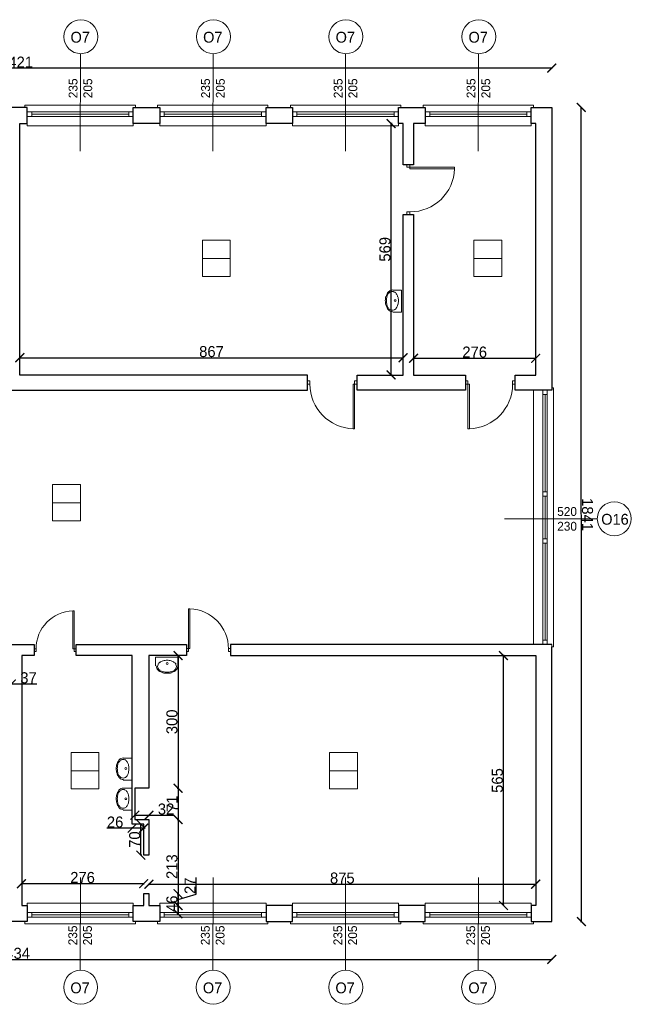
# Model space of a CAD drawing. Header units: centimetres. Extents: x -17621 to 77377, y -18613 to 66.
# Tile 155 of 173: x 48850 to 50233, y -11095 to -8868. Entities that reach past the tile are written whole.
import ezdxf

# ---------------------------------------------------------------- set-up
doc = ezdxf.new("R2010")
doc.units = ezdxf.units.CM
doc.layers.add('0-wymiarowanie rys.CAD', color=5, linetype='Continuous', lineweight=0, true_color=0x0000ff)
for name, color, linetype, lineweight in [('a_drzwi i okna', 2, 'Continuous', 0), ('a_inwentaryzacja', 141, 'Continuous', 0), ('a_wymiarowanie', 211, 'Continuous', 0), ('drzwi', 2, 'Continuous', 0), ('pomieszczenia', 191, 'Continuous', 5)]:
    doc.layers.add(name, color=color, linetype=linetype, lineweight=lineweight)
doc.layers.add('PDF4_A310 STOLARKA ZEWNĘTRZNA', color=7, linetype='Continuous')
doc.layers.add('PDF4_A720 MEBLE', color=7, linetype='Continuous')
doc.styles.add('PDF Century Gothic', font='GOTHIC.TTF')
doc.dimstyles.new('ISO-25', dxfattribs={"dimtxt": 25, "dimasz": 20, "dimexe": 0.6, "dimexo": 0.375, "dimtad": 1, "dimdec": 0, "dimtxsty": 'PDF Century Gothic', "dimblk": 'ARCHTICK', "dimcen": 2.5, "dimadec": 1, "dimazin": 0, "dimtfac": 1, "dimtdec": 0, "dimtmove": 0, "dimatfit": 3, "dimldrblk": 'ARCHTICK', "dimfxl": 2, "dimfxlon": 1, "dimarcsym": 0})

# ---------------------------------------------------------------- blocks, each defined once
blk = doc.blocks.new('_ArchTick')
at = {"color": 0, "linetype": 'ByBlock', "const_width": 0.15}
blk.add_lwpolyline([(-0.5, -0.5), (0.5, 0.5)], dxfattribs=at)
blk = doc.blocks.new('*D614')
at = {"layer": 'a_wymiarowanie', "color": 0, "linetype": 'Continuous', "lineweight": -2, "transparency": 16777216}
for p, q in [((49740.6, -9635.6), (49740.6, -9633)), ((49740.6, -9633.6), (50016.6, -9633.6)), ((50016.6, -9635.6), (50016.6, -9633))]:
    blk.add_line(p, q, dxfattribs=at)
at = {"layer": 'Defpoints', "color": 0, "linetype": 'Continuous', "transparency": 16777216}
for p in [(50016.6, -9633.6), (49740.6, -9671.5), (50016.6, -9671.5)]:
    blk.add_point(p, dxfattribs=at)
at = {"layer": 'a_wymiarowanie', "color": 0, "linetype": 'Continuous', "lineweight": -2, "transparency": 16777216, "xscale": 20, "yscale": 20, "zscale": 20, "rotation": 180}
blk.add_blockref('_ArchTick', (49740.6, -9633.6), dxfattribs=at)
at = {"layer": 'a_wymiarowanie', "color": 0, "linetype": 'Continuous', "lineweight": -2, "transparency": 16777216, "xscale": 20, "yscale": 20, "zscale": 20}
blk.add_blockref('_ArchTick', (50016.6, -9633.6), dxfattribs=at)
at = {"layer": 'a_wymiarowanie', "color": 0, "linetype": 'Continuous', "lineweight": 0, "transparency": 16777216, "insert": (49878.6, -9619.8), "char_height": 25, "attachment_point": 5, "style": 'PDF Century Gothic'}
blk.add_mtext('276', dxfattribs=at)
blk = doc.blocks.new('*D616')
at = {"layer": 'a_wymiarowanie', "color": 0, "linetype": 'Continuous', "lineweight": -2, "transparency": 16777216}
for p, q in [((48850.1, -9634.3), (48850.1, -9631.7)), ((48850.1, -9632.3), (49716.9, -9632.3)), ((49716.9, -9634.3), (49716.9, -9631.7))]:
    blk.add_line(p, q, dxfattribs=at)
at = {"layer": 'Defpoints', "color": 0, "linetype": 'Continuous', "transparency": 16777216}
for p in [(49716.9, -9632.3), (48850.1, -9671.5), (49716.9, -9671.5)]:
    blk.add_point(p, dxfattribs=at)
at = {"layer": 'a_wymiarowanie', "color": 0, "linetype": 'Continuous', "lineweight": -2, "transparency": 16777216, "xscale": 20, "yscale": 20, "zscale": 20, "rotation": 180}
blk.add_blockref('_ArchTick', (48850.1, -9632.3), dxfattribs=at)
at = {"layer": 'a_wymiarowanie', "color": 0, "linetype": 'Continuous', "lineweight": -2, "transparency": 16777216, "xscale": 20, "yscale": 20, "zscale": 20}
blk.add_blockref('_ArchTick', (49716.9, -9632.3), dxfattribs=at)
at = {"layer": 'a_wymiarowanie', "color": 0, "linetype": 'Continuous', "lineweight": 0, "transparency": 16777216, "insert": (49283.5, -9618.6), "char_height": 25, "attachment_point": 5, "style": 'PDF Century Gothic'}
blk.add_mtext('867', dxfattribs=at)
blk = doc.blocks.new('*D629')
at = {"layer": 'a_wymiarowanie', "color": 0, "linetype": 'Continuous', "lineweight": -2, "transparency": 16777216}
for p, q in [((49691.7, -9102.8), (49689.1, -9102.8)), ((49689.7, -9671.5), (49689.7, -9102.8)), ((49691.7, -9671.5), (49689.1, -9671.5))]:
    blk.add_line(p, q, dxfattribs=at)
at = {"layer": 'Defpoints', "color": 0, "linetype": 'Continuous', "transparency": 16777216}
for p in [(49689.7, -9102.8), (49716.9, -9102.8), (49716.9, -9671.5)]:
    blk.add_point(p, dxfattribs=at)
at = {"layer": 'a_wymiarowanie', "color": 0, "linetype": 'Continuous', "lineweight": -2, "transparency": 16777216, "xscale": 20, "yscale": 20, "zscale": 20}
for p, rotation in [((49689.7, -9102.8), 90), ((49689.7, -9671.5), 270)]:
    blk.add_blockref('_ArchTick', p, dxfattribs=dict(at, rotation=rotation))
at = {"layer": 'a_wymiarowanie', "color": 0, "linetype": 'Continuous', "lineweight": 0, "transparency": 16777216, "insert": (49675.9, -9387.2), "char_height": 25, "attachment_point": 5, "rotation": 90, "style": 'PDF Century Gothic'}
blk.add_mtext('569', dxfattribs=at)
blk = doc.blocks.new('*D165')
at = {"layer": 'a_wymiarowanie', "color": 0, "linetype": 'Continuous', "lineweight": -2, "transparency": 16777216}
for p, q in [((48853.7, -10823.9), (48853.7, -10821.3)), ((48853.7, -10821.9), (49130.1, -10821.9)), ((49130.1, -10823.9), (49130.1, -10821.3))]:
    blk.add_line(p, q, dxfattribs=at)
at = {"layer": 'Defpoints', "color": 0, "linetype": 'Continuous', "transparency": 16777216}
for p in [(49130.1, -10821.9), (48853.7, -10892.5), (49130.1, -10892.5)]:
    blk.add_point(p, dxfattribs=at)
at = {"layer": 'a_wymiarowanie', "color": 0, "linetype": 'Continuous', "lineweight": -2, "transparency": 16777216, "xscale": 20, "yscale": 20, "zscale": 20, "rotation": 180}
blk.add_blockref('_ArchTick', (48853.7, -10821.9), dxfattribs=at)
at = {"layer": 'a_wymiarowanie', "color": 0, "linetype": 'Continuous', "lineweight": -2, "transparency": 16777216, "xscale": 20, "yscale": 20, "zscale": 20}
blk.add_blockref('_ArchTick', (49130.1, -10821.9), dxfattribs=at)
at = {"layer": 'a_wymiarowanie', "color": 0, "linetype": 'Continuous', "lineweight": 0, "transparency": 16777216, "insert": (48991.9, -10808.1), "char_height": 25, "attachment_point": 5, "style": 'PDF Century Gothic'}
blk.add_mtext('276', dxfattribs=at)
blk = doc.blocks.new('*D166')
at = {"layer": 'a_wymiarowanie', "color": 0, "linetype": 'Continuous', "lineweight": -2, "transparency": 16777216}
for p, q in [((49142, -10825.1), (49142, -10822.5)), ((50016.6, -10825.1), (50016.6, -10822.5)), ((49142, -10823.1), (50016.6, -10823.1))]:
    blk.add_line(p, q, dxfattribs=at)
at = {"layer": 'Defpoints', "color": 0, "linetype": 'Continuous', "transparency": 16777216}
for p in [(50016.6, -10823.1), (49142, -10892.5), (50016.6, -10892.5)]:
    blk.add_point(p, dxfattribs=at)
at = {"layer": 'a_wymiarowanie', "color": 0, "linetype": 'Continuous', "lineweight": -2, "transparency": 16777216, "xscale": 20, "yscale": 20, "zscale": 20, "rotation": 180}
blk.add_blockref('_ArchTick', (49142, -10823.1), dxfattribs=at)
at = {"layer": 'a_wymiarowanie', "color": 0, "linetype": 'Continuous', "lineweight": -2, "transparency": 16777216, "xscale": 20, "yscale": 20, "zscale": 20}
blk.add_blockref('_ArchTick', (50016.6, -10823.1), dxfattribs=at)
at = {"layer": 'a_wymiarowanie', "color": 0, "linetype": 'Continuous', "lineweight": 0, "transparency": 16777216, "insert": (49579.3, -10809.4), "char_height": 25, "attachment_point": 5, "style": 'PDF Century Gothic'}
blk.add_mtext('875', dxfattribs=at)
blk = doc.blocks.new('*D635')
at = {"layer": 'a_wymiarowanie', "color": 0, "linetype": 'Continuous', "lineweight": -2, "transparency": 16777216}
for p, q in [((49945.7, -10305.9), (49943.1, -10305.9)), ((49943.7, -10871.3), (49943.7, -10305.9)), ((49945.7, -10871.3), (49943.1, -10871.3))]:
    blk.add_line(p, q, dxfattribs=at)
at = {"layer": 'Defpoints', "color": 0, "linetype": 'Continuous', "transparency": 16777216}
for p in [(49943.7, -10305.9), (50016.6, -10305.9), (50016.6, -10871.3)]:
    blk.add_point(p, dxfattribs=at)
at = {"layer": 'a_wymiarowanie', "color": 0, "linetype": 'Continuous', "lineweight": -2, "transparency": 16777216, "xscale": 20, "yscale": 20, "zscale": 20}
for p, rotation in [((49943.7, -10305.9), 90), ((49943.7, -10871.3), 270)]:
    blk.add_blockref('_ArchTick', p, dxfattribs=dict(at, rotation=rotation))
at = {"layer": 'a_wymiarowanie', "color": 0, "linetype": 'Continuous', "lineweight": 0, "transparency": 16777216, "insert": (49929.9, -10588.6), "char_height": 25, "attachment_point": 5, "rotation": 90, "style": 'PDF Century Gothic'}
blk.add_mtext('565', dxfattribs=at)
blk = doc.blocks.new('*D636')
at = {"layer": 'a_wymiarowanie', "color": 0, "linetype": 'Continuous', "lineweight": -2, "transparency": 16777216}
for p, q in [((49205.8, -10305.9), (49208.4, -10305.9)), ((49207.8, -10305.9), (49207.8, -10605.9)), ((49205.8, -10605.9), (49208.4, -10605.9))]:
    blk.add_line(p, q, dxfattribs=at)
at = {"layer": 'Defpoints', "color": 0, "linetype": 'Continuous', "transparency": 16777216}
for p in [(49142, -10305.9), (49142, -10605.9), (49207.8, -10605.9)]:
    blk.add_point(p, dxfattribs=at)
at = {"layer": 'a_wymiarowanie', "color": 0, "linetype": 'Continuous', "lineweight": -2, "transparency": 16777216, "xscale": 20, "yscale": 20, "zscale": 20}
for p, rotation in [((49207.8, -10305.9), 90), ((49207.8, -10605.9), 270)]:
    blk.add_blockref('_ArchTick', p, dxfattribs=dict(at, rotation=rotation))
at = {"layer": 'a_wymiarowanie', "color": 0, "linetype": 'Continuous', "lineweight": 0, "transparency": 16777216, "insert": (49194.1, -10455.9), "char_height": 25, "attachment_point": 5, "rotation": 90, "style": 'PDF Century Gothic'}
blk.add_mtext('300', dxfattribs=at)
blk = doc.blocks.new('*D637')
at = {"layer": 'a_wymiarowanie', "color": 0, "linetype": 'Continuous', "lineweight": -2, "transparency": 16777216}
for p, q in [((49205.8, -10605.9), (49208.4, -10605.9)), ((49207.8, -10605.9), (49207.8, -10676.9)), ((49205.8, -10676.9), (49208.4, -10676.9))]:
    blk.add_line(p, q, dxfattribs=at)
at = {"layer": 'Defpoints', "color": 0, "linetype": 'Continuous', "transparency": 16777216}
for p in [(49142, -10605.9), (49142, -10676.9), (49207.8, -10676.9)]:
    blk.add_point(p, dxfattribs=at)
at = {"layer": 'a_wymiarowanie', "color": 0, "linetype": 'Continuous', "lineweight": -2, "transparency": 16777216, "xscale": 20, "yscale": 20, "zscale": 20}
for p, rotation in [((49207.8, -10605.9), 90), ((49207.8, -10676.9), 270)]:
    blk.add_blockref('_ArchTick', p, dxfattribs=dict(at, rotation=rotation))
at = {"layer": 'a_wymiarowanie', "color": 0, "linetype": 'Continuous', "lineweight": 0, "transparency": 16777216, "insert": (49194.4, -10641.4), "char_height": 25, "attachment_point": 5, "rotation": 90, "style": 'PDF Century Gothic'}
blk.add_mtext('71', dxfattribs=at)
blk = doc.blocks.new('*D638')
at = {"layer": 'a_wymiarowanie', "color": 0, "linetype": 'Continuous', "lineweight": -2, "transparency": 16777216}
for p, q in [((49205.8, -10676.9), (49208.4, -10676.9)), ((49207.8, -10676.9), (49207.8, -10890)), ((49205.8, -10890), (49208.4, -10890))]:
    blk.add_line(p, q, dxfattribs=at)
at = {"layer": 'Defpoints', "color": 0, "linetype": 'Continuous', "transparency": 16777216}
for p in [(49142, -10676.9), (30435, -10890), (49207.8, -10890)]:
    blk.add_point(p, dxfattribs=at)
at = {"layer": 'a_wymiarowanie', "color": 0, "linetype": 'Continuous', "lineweight": -2, "transparency": 16777216, "xscale": 20, "yscale": 20, "zscale": 20}
for p, rotation in [((49207.8, -10676.9), 90), ((49207.8, -10890), 270)]:
    blk.add_blockref('_ArchTick', p, dxfattribs=dict(at, rotation=rotation))
at = {"layer": 'a_wymiarowanie', "color": 0, "linetype": 'Continuous', "lineweight": 0, "transparency": 16777216, "insert": (49194.1, -10783.5), "char_height": 25, "attachment_point": 5, "rotation": 90, "style": 'PDF Century Gothic'}
blk.add_mtext('213', dxfattribs=at)
blk = doc.blocks.new('*D639')
at = {"layer": 'a_wymiarowanie', "color": 0, "linetype": 'Continuous', "lineweight": -2, "transparency": 16777216}
for p, q in [((49205.8, -10844.5), (49208.4, -10844.5)), ((49207.8, -10890), (49207.8, -10844.5)), ((49205.8, -10890), (49208.4, -10890))]:
    blk.add_line(p, q, dxfattribs=at)
at = {"layer": 'Defpoints', "color": 0, "linetype": 'Continuous', "transparency": 16777216}
for p in [(49142, -10844.5), (49207.8, -10844.5), (30435, -10890)]:
    blk.add_point(p, dxfattribs=at)
at = {"layer": 'a_wymiarowanie', "color": 0, "linetype": 'Continuous', "lineweight": -2, "transparency": 16777216, "xscale": 20, "yscale": 20, "zscale": 20}
for p, rotation in [((49207.8, -10844.5), 90), ((49207.8, -10890), 270)]:
    blk.add_blockref('_ArchTick', p, dxfattribs=dict(at, rotation=rotation))
at = {"layer": 'a_wymiarowanie', "color": 0, "linetype": 'Continuous', "lineweight": 0, "transparency": 16777216, "insert": (49194.1, -10867.3), "char_height": 25, "attachment_point": 5, "rotation": 90, "style": 'PDF Century Gothic'}
blk.add_mtext('46', dxfattribs=at)
blk = doc.blocks.new('*D640')
at = {"layer": 'a_wymiarowanie', "color": 0, "linetype": 'Continuous', "lineweight": -2, "transparency": 16777216}
for p, q in [((49248.7, -10845.6), (49248.7, -10807.8)), ((49205.8, -10844.5), (49208.4, -10844.5)), ((49207.8, -10844.5), (49207.8, -10871.3)), ((49207.8, -10857.9), (49248.7, -10845.6)), ((49205.8, -10871.3), (49208.4, -10871.3))]:
    blk.add_line(p, q, dxfattribs=at)
at = {"layer": 'Defpoints', "color": 0, "linetype": 'Continuous', "transparency": 16777216}
for p in [(49142, -10844.5), (49142, -10871.3), (49207.8, -10871.3)]:
    blk.add_point(p, dxfattribs=at)
at = {"layer": 'a_wymiarowanie', "color": 0, "linetype": 'Continuous', "lineweight": -2, "transparency": 16777216, "xscale": 20, "yscale": 20, "zscale": 20}
for p, rotation in [((49207.8, -10844.5), 90), ((49207.8, -10871.3), 270)]:
    blk.add_blockref('_ArchTick', p, dxfattribs=dict(at, rotation=rotation))
at = {"layer": 'a_wymiarowanie', "color": 0, "linetype": 'Continuous', "lineweight": 0, "transparency": 16777216, "insert": (49235, -10826.7), "char_height": 25, "attachment_point": 5, "rotation": 90, "style": 'PDF Century Gothic'}
blk.add_mtext('27', dxfattribs=at)
blk = doc.blocks.new('*D641')
at = {"layer": 'a_wymiarowanie', "color": 0, "linetype": 'Continuous', "lineweight": -2, "transparency": 16777216}
for p, q in [((49110, -10669.1), (49110, -10666.5)), ((49142, -10669.1), (49142, -10666.5)), ((49110, -10667.1), (49142, -10667.1)), ((49142, -10667.1), (49199.3, -10667.1))]:
    blk.add_line(p, q, dxfattribs=at)
at = {"layer": 'Defpoints', "color": 0, "linetype": 'Continuous', "transparency": 16777216}
for p in [(49110, -10676.9), (49142, -10667.1), (49142, -10676.9)]:
    blk.add_point(p, dxfattribs=at)
at = {"layer": 'a_wymiarowanie', "color": 0, "linetype": 'Continuous', "lineweight": -2, "transparency": 16777216, "xscale": 20, "yscale": 20, "zscale": 20, "rotation": 180}
blk.add_blockref('_ArchTick', (49110, -10667.1), dxfattribs=at)
at = {"layer": 'a_wymiarowanie', "color": 0, "linetype": 'Continuous', "lineweight": -2, "transparency": 16777216, "xscale": 20, "yscale": 20, "zscale": 20}
blk.add_blockref('_ArchTick', (49142, -10667.1), dxfattribs=at)
at = {"layer": 'a_wymiarowanie', "color": 0, "linetype": 'Continuous', "lineweight": 0, "transparency": 16777216, "insert": (49180.7, -10653.3), "char_height": 25, "attachment_point": 5, "style": 'PDF Century Gothic'}
blk.add_mtext('32', dxfattribs=at)
blk = doc.blocks.new('*D642')
at = {"layer": 'a_wymiarowanie', "color": 0, "linetype": 'Continuous', "lineweight": -2, "transparency": 16777216}
for p, q in [((49104.1, -10696.4), (49046.9, -10696.4)), ((49104.1, -10694.4), (49104.1, -10697)), ((49130.1, -10696.4), (49104.1, -10696.4)), ((49130.1, -10694.4), (49130.1, -10697))]:
    blk.add_line(p, q, dxfattribs=at)
at = {"layer": 'Defpoints', "color": 0, "linetype": 'Continuous', "transparency": 16777216}
for p in [(49104.1, -10687.3), (49130.1, -10687.3), (49104.1, -10696.4)]:
    blk.add_point(p, dxfattribs=at)
at = {"layer": 'a_wymiarowanie', "color": 0, "linetype": 'Continuous', "lineweight": -2, "transparency": 16777216, "xscale": 20, "yscale": 20, "zscale": 20, "rotation": 180}
blk.add_blockref('_ArchTick', (49104.1, -10696.4), dxfattribs=at)
at = {"layer": 'a_wymiarowanie', "color": 0, "linetype": 'Continuous', "lineweight": -2, "transparency": 16777216, "xscale": 20, "yscale": 20, "zscale": 20}
blk.add_blockref('_ArchTick', (49130.1, -10696.4), dxfattribs=at)
at = {"layer": 'a_wymiarowanie', "color": 0, "linetype": 'Continuous', "lineweight": 0, "transparency": 16777216, "insert": (49065.5, -10682.7), "char_height": 25, "attachment_point": 5, "style": 'PDF Century Gothic'}
blk.add_mtext('26', dxfattribs=at)
blk = doc.blocks.new('*D643')
at = {"layer": 'a_wymiarowanie', "color": 0, "linetype": 'Continuous', "lineweight": -2, "transparency": 16777216}
for p, q in [((49125.6, -10687.3), (49123, -10687.3)), ((49123.6, -10757.3), (49123.6, -10687.3)), ((49125.6, -10757.3), (49123, -10757.3))]:
    blk.add_line(p, q, dxfattribs=at)
at = {"layer": 'Defpoints', "color": 0, "linetype": 'Continuous', "transparency": 16777216}
for p in [(49123.6, -10687.3), (49130.1, -10687.3), (49130.1, -10757.3)]:
    blk.add_point(p, dxfattribs=at)
at = {"layer": 'a_wymiarowanie', "color": 0, "linetype": 'Continuous', "lineweight": -2, "transparency": 16777216, "xscale": 20, "yscale": 20, "zscale": 20}
for p, rotation in [((49123.6, -10687.3), 90), ((49123.6, -10757.3), 270)]:
    blk.add_blockref('_ArchTick', p, dxfattribs=dict(at, rotation=rotation))
at = {"layer": 'a_wymiarowanie', "color": 0, "linetype": 'Continuous', "lineweight": 0, "transparency": 16777216, "insert": (49109.9, -10722.3), "char_height": 25, "attachment_point": 5, "rotation": 90, "style": 'PDF Century Gothic'}
blk.add_mtext('70', dxfattribs=at)
blk = doc.blocks.new('*D644')
at = {"layer": 'a_wymiarowanie', "color": 0, "linetype": 'Continuous', "lineweight": -2, "transparency": 16777216}
for p, q in [((48793.9, -10368.2), (48793.9, -10370.8)), ((48793.9, -10370.2), (48830.9, -10370.2)), ((48830.9, -10368.2), (48830.9, -10370.8)), ((48830.9, -10370.2), (48888.5, -10370.2))]:
    blk.add_line(p, q, dxfattribs=at)
at = {"layer": 'Defpoints', "color": 0, "linetype": 'Continuous', "transparency": 16777216}
for p in [(48793.9, -10354.9), (48830.9, -10354.9), (48830.9, -10370.2)]:
    blk.add_point(p, dxfattribs=at)
at = {"layer": 'a_wymiarowanie', "color": 0, "linetype": 'Continuous', "lineweight": -2, "transparency": 16777216, "xscale": 20, "yscale": 20, "zscale": 20, "rotation": 180}
blk.add_blockref('_ArchTick', (48793.9, -10370.2), dxfattribs=at)
at = {"layer": 'a_wymiarowanie', "color": 0, "linetype": 'Continuous', "lineweight": -2, "transparency": 16777216, "xscale": 20, "yscale": 20, "zscale": 20}
blk.add_blockref('_ArchTick', (48830.9, -10370.2), dxfattribs=at)
at = {"layer": 'a_wymiarowanie', "color": 0, "linetype": 'Continuous', "lineweight": 0, "transparency": 16777216, "insert": (48869.7, -10356.4), "char_height": 25, "attachment_point": 5, "style": 'PDF Century Gothic'}
blk.add_mtext('37', dxfattribs=at)
blk = doc.blocks.new('*D1118')
at = {"layer": '0-wymiarowanie rys.CAD', "color": 0, "linetype": 'Continuous', "lineweight": -2, "transparency": 16777216}
for p, q in [((47618.8, -10991.4), (47618.8, -10994)), ((47618.8, -10993.4), (50053, -10993.4)), ((50053, -10991.4), (50053, -10994))]:
    blk.add_line(p, q, dxfattribs=at)
at = {"layer": 'Defpoints', "color": 0, "linetype": 'Continuous', "transparency": 16777216}
for p in [(47618.8, -10907.7), (50053, -10907.7), (50053, -10993.4)]:
    blk.add_point(p, dxfattribs=at)
at = {"layer": '0-wymiarowanie rys.CAD', "color": 0, "linetype": 'Continuous', "lineweight": -2, "transparency": 16777216, "xscale": 20, "yscale": 20, "zscale": 20, "rotation": 180}
blk.add_blockref('_ArchTick', (47618.8, -10993.4), dxfattribs=at)
at = {"layer": '0-wymiarowanie rys.CAD', "color": 0, "linetype": 'Continuous', "lineweight": -2, "transparency": 16777216, "xscale": 20, "yscale": 20, "zscale": 20}
blk.add_blockref('_ArchTick', (50053, -10993.4), dxfattribs=at)
at = {"layer": '0-wymiarowanie rys.CAD', "color": 0, "linetype": 'Continuous', "transparency": 16777216, "insert": (48835.9, -10979.6), "char_height": 25, "attachment_point": 5, "style": 'PDF Century Gothic'}
blk.add_mtext('2434', dxfattribs=at)
blk = doc.blocks.new('*D1119')
at = {"layer": '0-wymiarowanie rys.CAD', "color": 0, "linetype": 'Continuous', "lineweight": -2, "transparency": 16777216}
for p, q in [((50117.6, -9066.4), (50120.2, -9066.4)), ((50120.2, -10907.7), (50119.6, -9066.4)), ((50118.2, -10907.7), (50120.8, -10907.7))]:
    blk.add_line(p, q, dxfattribs=at)
at = {"layer": 'Defpoints', "color": 0, "linetype": 'Continuous', "transparency": 16777216}
for p in [(50053, -9066.4), (50119.6, -9066.4), (50053.6, -10907.7)]:
    blk.add_point(p, dxfattribs=at)
at = {"layer": '0-wymiarowanie rys.CAD', "color": 0, "linetype": 'Continuous', "lineweight": -2, "transparency": 16777216, "xscale": 20, "yscale": 20, "zscale": 20}
for p, rotation in [((50119.6, -9066.4), 90.0181667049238), ((50120.2, -10907.7), 270.0181667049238)]:
    blk.add_blockref('_ArchTick', p, dxfattribs=dict(at, rotation=rotation))
at = {"layer": '0-wymiarowanie rys.CAD', "color": 0, "linetype": 'Continuous', "transparency": 16777216, "insert": (50133.6, -9987), "char_height": 25, "attachment_point": 5, "rotation": 270.0182, "style": 'PDF Century Gothic'}
blk.add_mtext('1841', dxfattribs=at)
blk = doc.blocks.new('*D1120')
at = {"layer": '0-wymiarowanie rys.CAD', "color": 0, "linetype": 'Continuous', "lineweight": -2, "transparency": 16777216}
for p, q in [((47632.4, -8979.3), (47632.4, -8976.7)), ((50053, -8977.3), (47632.4, -8977.3)), ((50053, -8979.3), (50053, -8976.7))]:
    blk.add_line(p, q, dxfattribs=at)
at = {"layer": 'Defpoints', "color": 0, "linetype": 'Continuous', "transparency": 16777216}
for p in [(47632.4, -8977.3), (47632.4, -9066.4), (50053, -9066.4)]:
    blk.add_point(p, dxfattribs=at)
at = {"layer": '0-wymiarowanie rys.CAD', "color": 0, "linetype": 'Continuous', "lineweight": -2, "transparency": 16777216, "xscale": 20, "yscale": 20, "zscale": 20, "rotation": 180}
blk.add_blockref('_ArchTick', (47632.4, -8977.3), dxfattribs=at)
at = {"layer": '0-wymiarowanie rys.CAD', "color": 0, "linetype": 'Continuous', "lineweight": -2, "transparency": 16777216, "xscale": 20, "yscale": 20, "zscale": 20}
blk.add_blockref('_ArchTick', (50053, -8977.3), dxfattribs=at)
at = {"layer": '0-wymiarowanie rys.CAD', "color": 0, "linetype": 'Continuous', "transparency": 16777216, "insert": (48842.7, -8963.8), "char_height": 25, "attachment_point": 5, "style": 'PDF Century Gothic'}
blk.add_mtext('2421', dxfattribs=at)

msp = doc.modelspace()

# ---------------------------------------------------------------- linework, layer by layer
at = {"layer": 'a_drzwi i okna'}
for p, q in [((48987.3, -8944.7), (48986.8, -9164.9)), ((49287, -8944.7), (49286.5, -9164.9)), ((49586.7, -8944.7), (49586.2, -9164.9)), ((49887.3, -8944.7), (49886.8, -9164.9)), ((50156, -9996.8), (49945.8, -9996.6)), ((48987.3, -10807.7), (48986.8, -11017.9)), ((49287, -10807.7), (49286.5, -11017.9)), ((49586.8, -10807.7), (49586.2, -11017.9)), ((49887.3, -10807.7), (49886.8, -11017.9))]:
    msp.add_line(p, q, dxfattribs=at)
for centre in [(48988, -8906.3), (49287.7, -8906.3), (49587.5, -8906.3), (49888, -8906.3), (50194.4, -9996.5), (48987.6, -11056.3), (49287.3, -11056.3), (49587, -11056.3), (49887.6, -11056.3)]:
    msp.add_circle(centre, 38.4, dxfattribs=at)
at = {"layer": 'a_inwentaryzacja', "lineweight": 25}
for p, q in [((48866.8, -9066.4), (48806.7, -9066.4)), ((48866.8, -9102.8), (48866.8, -9066.4)), ((48850.1, -9671.5), (48850.1, -9102.8)), ((48850.1, -9102.8), (48866.8, -9102.8)), ((49500.6, -9671.5), (48850.1, -9671.5)), ((49500.6, -9705.6), (49500.6, -9671.5)), ((48707.7, -9705.6), (49500.6, -9705.6)), ((48478.2, -10281.3), (48882.1, -10281.3)), ((48882.1, -10281.3), (48882.1, -10305.9)), ((48977.7, -10305.9), (48977.7, -10281.3)), ((48977.7, -10281.3), (49226.7, -10281.3)), ((49226.7, -10281.3), (49226.7, -10305.9)), ((49326.6, -10281.3), (49326.6, -10305.9)), ((50053, -10281.3), (49326.6, -10281.3)), ((50053, -10907.7), (50053, -10286.4)), ((48882.1, -10305.9), (48854.6, -10305.9)), ((48854.6, -10305.9), (48854.6, -10871.3)), ((49104.1, -10305.9), (48977.7, -10305.9)), ((49104.1, -10687.3), (49104.1, -10305.9)), ((49226.7, -10305.9), (49142, -10305.9)), ((49142, -10305.9), (49142, -10605.9)), ((49326.6, -10305.9), (50016.6, -10305.9)), ((50016.6, -10305.9), (50016.6, -10871.3)), ((49130.1, -10687.3), (49104.1, -10687.3)), ((49130.1, -10757.3), (49130.1, -10687.3)), ((49142, -10676.9), (49142, -10757.3)), ((49142, -10757.3), (49130.1, -10757.3)), ((48854.6, -10871.3), (48866.8, -10871.3)), ((48866.8, -10871.3), (48866.8, -10907.7)), ((50016.6, -10871.3), (50006.4, -10871.3)), ((50006.4, -10871.3), (50006.4, -10907.7)), ((48866.8, -10907.7), (48806.7, -10907.7)), ((50006.4, -10907.7), (50053, -10907.7))]:
    msp.add_line(p, q, dxfattribs=at)
for points in [[(49106.4, -9102.8), (49106.4, -9066.4), (49166.5, -9066.4), (49166.5, -9102.8)], [(49407, -9102.8), (49407, -9066.4), (49466.3, -9066.4), (49466.3, -9102.8)], [(49706.7, -9102.8), (49706.7, -9066.4), (49766.8, -9066.4), (49766.8, -9102.8), (49740.6, -9102.8), (49740.6, -9195.9), (49716.9, -9195.9), (49716.9, -9102.8)], [(49970, -9671.5), (50016.6, -9671.5), (50016.6, -9102.8), (50006.4, -9102.8), (50006.4, -9066.4), (50053, -9066.4), (50053, -9705.6), (49970, -9705.6)], [(49857.8, -9705.6), (49612.7, -9705.6), (49612.7, -9671.5), (49716.9, -9671.5), (49716.9, -9308.1), (49740.6, -9308.1), (49740.6, -9671.5), (49857.8, -9671.5)], [(49142, -10844.5), (49142, -10871.3), (49166.5, -10871.3), (49166.5, -10907.7), (49106.4, -10907.7), (49106.4, -10871.3), (49125.9, -10871.3), (49130.1, -10871.3), (49130.1, -10844.5)], [(49407, -10907.7), (49466.3, -10907.7), (49466.3, -10871.3), (49407, -10871.3)], [(49706.7, -10907.7), (49766.8, -10907.7), (49766.8, -10871.3), (49706.7, -10871.3)]]:
    msp.add_lwpolyline(points, close=True, dxfattribs=at)
at = {"layer": 'a_inwentaryzacja', "linetype": 'Continuous', "lineweight": 25}
msp.add_lwpolyline([(49142, -10605.9), (49110, -10605.9), (49110, -10676.9), (49142, -10676.9)], dxfattribs=at)
at = {"layer": 'drzwi'}
for points in [[(49732.3, -9201.5), (49732.3, -9195.9), (49725.2, -9195.9), (49725.2, -9201.5), (49732.3, -9201.5), (49732.3, -9204.9), (49833.1, -9204.9), (49833.2, -9201.5), (49732.3, -9201.5)], [(49607.1, -9692.1), (49612.7, -9692.1), (49612.7, -9685), (49607.1, -9685), (49607.1, -9692.1), (49603.8, -9692.1), (49603.8, -9793), (49607.1, -9793), (49607.1, -9692.1)], [(49863.4, -9692.1), (49857.8, -9692.1), (49857.8, -9685), (49863.4, -9685), (49863.4, -9692.1), (49866.8, -9692.1), (49866.8, -9793), (49863.4, -9793), (49863.4, -9692.1)], [(48972.7, -10290.6), (48977.5, -10290.6), (48977.5, -10296.7), (48972.7, -10296.7), (48972.7, -10290.6), (48969.9, -10290.6), (48969.9, -10204.8), (48972.7, -10204.8), (48972.7, -10290.6)], [(49231.7, -10290.4), (49226.7, -10290.4), (49226.7, -10296.8), (49231.7, -10296.8), (49231.7, -10290.4), (49234.7, -10290.4), (49234.7, -10200.4), (49231.7, -10200.3), (49231.7, -10290.4)]]:
    msp.add_lwpolyline(points, dxfattribs=at)
for points in [[(49732.3, -9302.4), (49732.3, -9308.1), (49725.2, -9308.1), (49725.2, -9302.4)], [(49506.2, -9692.1), (49500.6, -9692.1), (49500.6, -9685), (49506.2, -9685)], [(49964.3, -9692.1), (49969.9, -9692.1), (49969.9, -9685), (49964.3, -9685)], [(48886.9, -10290.6), (48882.1, -10290.6), (48882.1, -10296.7), (48886.9, -10296.7)], [(49321.8, -10290.4), (49326.8, -10290.4), (49326.8, -10296.8), (49321.8, -10296.8)]]:
    msp.add_lwpolyline(points, close=True, dxfattribs=at)
for centre, radius, start, end in [((49732.5, -9201.7), 100.8, 269.8945, 358.1637), ((49607, -9692.3), 100.8, 179.8945, 268.1637), ((49863.6, -9692.3), 100.8, 271.8363, 0.1055), ((48972.6, -10290.4), 85.7, 91.8363, 180.1055), ((49231.8, -10290.3), 90, 359.8945, 88.1637)]:
    msp.add_arc(centre, radius, start, end, dxfattribs=at)
at = {"layer": 'PDF4_A310 STOLARKA ZEWNĘTRZNA', "lineweight": 5}
for points in [[(49106.4, -9107.9), (49106.4, -9066.4), (49111.5, -9066.4), (49111.5, -9061.3), (48866.8, -9061.3), (48861.7, -9061.3), (48861.7, -9066.4), (48866.8, -9066.4), (48866.8, -9107.9)], [(49407, -9107.9), (49407, -9066.4), (49411.2, -9066.4), (49411.2, -9061.3), (49166.5, -9061.3), (49161.5, -9061.3), (49161.5, -9066.4), (49166.5, -9066.4), (49166.5, -9107.9)], [(49706.7, -9107.9), (49706.7, -9066.4), (49711.8, -9066.4), (49711.8, -9061.3), (49466.3, -9061.3), (49462, -9061.3), (49462, -9066.4), (49466.3, -9066.4), (49466.3, -9107.9)], [(50006.4, -9107.9), (50006.4, -9066.4), (50011.5, -9066.4), (50011.5, -9061.3), (49766.8, -9061.3), (49761.8, -9061.3), (49761.8, -9066.4), (49766.8, -9066.4), (49766.8, -9107.9)], [(49106.4, -9086.7), (49096.3, -9086.7), (48877, -9086.7), (48866.8, -9086.7), (48866.8, -9076.5), (48877, -9076.5), (49096.3, -9076.5), (49106.4, -9076.5)], [(49407, -9086.7), (49396.8, -9086.7), (49176.7, -9086.7), (49166.5, -9086.7), (49166.5, -9076.5), (49176.7, -9076.5), (49396.8, -9076.5), (49407, -9076.5)], [(49706.7, -9086.7), (49696.6, -9086.7), (49476.4, -9086.7), (49466.3, -9086.7), (49466.3, -9076.5), (49476.4, -9076.5), (49696.6, -9076.5), (49706.7, -9076.5)], [(50006.4, -9086.7), (49996.3, -9086.7), (49777, -9086.7), (49766.8, -9086.7), (49766.8, -9076.5), (49777, -9076.5), (49996.3, -9076.5), (50006.4, -9076.5)], [(50011.5, -10281.3), (50053, -10281.3), (50053, -10286.4), (50057.2, -10286.4), (50057.2, -9705.6), (50057.2, -9700.5), (50053, -9700.5), (50053, -9705.6), (50011.5, -9705.6)], [(50032.7, -9945.2), (50032.7, -9935.9), (50032.7, -9715.8), (50032.7, -9705.6), (50042.8, -9705.6), (50042.8, -9715.8), (50042.8, -9935.9), (50042.8, -9945.2)], [(50032.7, -10281.3), (50032.7, -10271.2), (50032.7, -10051.9), (50032.7, -10041.7), (50042.8, -10041.7), (50042.8, -10051.9), (50042.8, -10271.2), (50042.8, -10281.3)], [(48866.8, -10866.2), (48866.8, -10907.7), (48861.7, -10907.7), (48861.7, -10912.8), (49106.4, -10912.8), (49111.5, -10912.8), (49111.5, -10907.7), (49106.4, -10907.7), (49106.4, -10866.2)], [(49166.5, -10866.2), (49166.5, -10907.7), (49161.5, -10907.7), (49161.5, -10912.8), (49407, -10912.8), (49411.2, -10912.8), (49411.2, -10907.7), (49407, -10907.7), (49407, -10866.2)], [(49466.3, -10866.2), (49466.3, -10907.7), (49462, -10907.7), (49462, -10912.8), (49706.7, -10912.8), (49711.8, -10912.8), (49711.8, -10907.7), (49706.7, -10907.7), (49706.7, -10866.2)], [(49766.8, -10866.2), (49766.8, -10907.7), (49761.8, -10907.7), (49761.8, -10912.8), (50006.4, -10912.8), (50011.5, -10912.8), (50011.5, -10907.7), (50006.4, -10907.7), (50006.4, -10866.2)], [(48866.8, -10887.4), (48877, -10887.4), (49096.3, -10887.4), (49106.4, -10887.4), (49106.4, -10897.6), (49096.3, -10897.6), (48877, -10897.6), (48866.8, -10897.6)], [(49166.5, -10887.4), (49176.7, -10887.4), (49396.8, -10887.4), (49407, -10887.4), (49407, -10897.6), (49396.8, -10897.6), (49176.7, -10897.6), (49166.5, -10897.6)], [(49466.3, -10887.4), (49476.4, -10887.4), (49696.6, -10887.4), (49706.7, -10887.4), (49706.7, -10897.6), (49696.6, -10897.6), (49476.4, -10897.6), (49466.3, -10897.6)], [(49766.8, -10887.4), (49777, -10887.4), (49996.3, -10887.4), (50006.4, -10887.4), (50006.4, -10897.6), (49996.3, -10897.6), (49777, -10897.6), (49766.8, -10897.6)]]:
    msp.add_lwpolyline(points, close=True, dxfattribs=at)
for points in [[(48877, -9076.5), (48877, -9086.7)], [(49096.3, -9081.6), (48877, -9081.6)], [(49096.3, -9076.5), (49096.3, -9086.7)], [(49176.7, -9076.5), (49176.7, -9086.7)], [(49396.8, -9081.6), (49176.7, -9081.6)], [(49396.8, -9076.5), (49396.8, -9086.7)], [(49476.4, -9076.5), (49476.4, -9086.7)], [(49696.6, -9081.6), (49476.4, -9081.6)], [(49696.6, -9076.5), (49696.6, -9086.7)], [(49777, -9076.5), (49777, -9086.7)], [(49996.3, -9081.6), (49777, -9081.6)], [(49996.3, -9076.5), (49996.3, -9086.7)], [(50042.8, -9715.8), (50032.7, -9715.8)], [(50037.8, -9935.9), (50037.8, -9715.8)], [(50042.8, -9935.9), (50032.7, -9935.9), (50032.7, -9945.2), (50032.7, -10041.7), (50032.7, -10051.9), (50042.8, -10051.9), (50042.8, -10041.7), (50042.8, -9945.2), (50042.8, -9935.9), (50032.7, -9935.9)], [(50042.8, -9945.2), (50032.7, -9945.2)], [(50037.8, -10041.7), (50037.8, -9945.2)], [(50042.8, -10041.7), (50032.7, -10041.7)], [(50042.8, -10051.9), (50032.7, -10051.9)], [(50037.8, -10271.2), (50037.8, -10051.9)], [(50042.8, -10271.2), (50032.7, -10271.2)], [(48877, -10897.6), (48877, -10887.4)], [(49096.3, -10897.6), (49096.3, -10887.4)], [(49176.7, -10897.6), (49176.7, -10887.4)], [(49396.8, -10897.6), (49396.8, -10887.4)], [(49476.4, -10897.6), (49476.4, -10887.4)], [(49696.6, -10897.6), (49696.6, -10887.4)], [(49777, -10897.6), (49777, -10887.4)], [(49996.3, -10897.6), (49996.3, -10887.4)], [(48877, -10892.5), (49096.3, -10892.5)], [(49176.7, -10892.5), (49396.8, -10892.5)], [(49476.4, -10892.5), (49696.6, -10892.5)], [(49777, -10892.5), (49996.3, -10892.5)]]:
    msp.add_lwpolyline(points, dxfattribs=at)
at = {"layer": 'PDF4_A720 MEBLE', "lineweight": 0}
for points in [[(49696.4, -9483.8, 0.138479), (49692.2, -9482.6, 0.138478), (49688, -9483.8)], [(49677.9, -9493.4, 0.068248), (49676.5, -9503.3, 0.068273), (49677.9, -9513.3)], [(49680.3, -9494.3, 0.068248), (49679.1, -9503.3, 0.068272), (49680.3, -9512.4)], [(49704.9, -9512.4, 0.068272), (49706.2, -9503.3, 0.068272), (49704.9, -9494.3)], [(49688, -9523.8, 0.138478), (49692.2, -9524.9, 0.138478), (49696.4, -9523.8)], [(49162.9, -10326.4, 0.138478), (49161.7, -10330.6, 0.138478), (49162.9, -10334.8)], [(49192.3, -10317.8, 0.068248), (49183.3, -10316.6, 0.068272), (49174.3, -10317.8)], [(49202.9, -10334.8, 0.138478), (49204.1, -10330.6, 0.138478), (49202.9, -10326.4)], [(49173.4, -10344.9, 0.068273), (49183.3, -10346.2, 0.068273), (49193.3, -10344.9)], [(49174.3, -10342.5, 0.068272), (49183.3, -10343.7, 0.068272), (49192.3, -10342.5)], [(49069.4, -10551.7, 0.068248), (49068, -10561.6, 0.068273), (49069.4, -10571.5)], [(49071.8, -10552.6, 0.068248), (49070.5, -10561.6, 0.068272), (49071.8, -10570.6)], [(49087.9, -10542, 0.138479), (49083.7, -10540.8, 0.138478), (49079.5, -10542)], [(49095.6, -10570.6, 0.068272), (49096.8, -10561.6, 0.068272), (49095.6, -10552.6)], [(49079.5, -10582, 0.138478), (49083.7, -10583.2, 0.138478), (49087.9, -10582)], [(49069.4, -10619.8, 0.068248), (49068, -10629.7, 0.068273), (49069.4, -10639.6)], [(49071.8, -10620.7, 0.068248), (49070.5, -10629.7, 0.068272), (49071.8, -10638.7)], [(49087.9, -10610.1, 0.138479), (49083.7, -10608.9, 0.138478), (49079.5, -10610.1)], [(49095.6, -10638.7, 0.068272), (49096.8, -10629.7, 0.068272), (49095.6, -10620.7)], [(49079.5, -10650.1, 0.138478), (49083.7, -10651.3, 0.138478), (49087.9, -10650.1)]]:
    msp.add_lwpolyline(points, format="xyb", dxfattribs=at)
for points in [[(49693.2, -9479.6), (49713.5, -9479.6), (49713.5, -9529.5), (49693.2, -9529.5)], [(49207.2, -10329.6), (49207.2, -10309.3), (49157.2, -10309.3), (49157.2, -10329.6)], [(49083.8, -10537.7), (49104.1, -10537.7), (49104.1, -10587.7), (49083.8, -10587.7)], [(49083.8, -10605.9), (49104.1, -10605.9), (49104.1, -10655.8), (49083.8, -10655.8)]]:
    msp.add_lwpolyline(points, dxfattribs=at)
for centre in [(49699, -9503.3), (49183.3, -10323.8), (49089.6, -10561.6), (49089.6, -10629.7)]:
    msp.add_circle(centre, 2.12, dxfattribs=at)
for centre, radius, start, end in [((49704, -9500.8), 26.7, 145.9864, 164.3828), ((49697.3, -9496.6), 19, 121.5417, 145.9863), ((49696.4, -9496.6), 15.7, 121.5417, 145.9863), ((49693.9, -9490.6), 11.4, 90.0055, 121.5417), ((49688.8, -9496.6), 15.7, 34.0191, 58.4639), ((49702.4, -9500.8), 23.3, 145.9863, 164.3829), ((49682, -9500.8), 23.3, 15.6226, 34.0191), ((49704, -9506.7), 26.7, 195.6225, 214.0192), ((49702.4, -9506.7), 23.3, 195.6226, 214.0191), ((49697.3, -9511), 19, 214.0192, 238.4638), ((49696.4, -9511), 15.7, 214.0191, 238.4639), ((49693.9, -9516.9), 11.4, 238.4638, 269.9999), ((49688.8, -9511), 15.7, 301.5361, 325.9809), ((49682, -9506.7), 23.3, 325.9809, 344.3774), ((49169.8, -10328.9), 11.4, 180.0073, 211.5434), ((49175.7, -10334), 15.7, 124.0263, 148.4712), ((49179.9, -10340.7), 23.3, 105.6299, 124.0264), ((49185.9, -10340.7), 23.3, 55.9936, 74.3902), ((49190.1, -10334), 15.7, 31.549, 55.9936), ((49196, -10328.9), 11.4, 328.4711, 0.0072), ((49175.7, -10325.5), 19, 211.5435, 235.988), ((49175.7, -10326.3), 15.7, 211.5434, 235.9882), ((49179.9, -10318.7), 26.7, 235.9881, 254.3848), ((49179.9, -10320.4), 23.3, 235.9881, 254.3847), ((49185.9, -10320.4), 23.3, 285.6299, 304.0264), ((49185.9, -10318.7), 26.7, 285.6298, 304.0265), ((49190.1, -10326.3), 15.7, 304.0263, 328.4712), ((49190.1, -10325.5), 19, 304.0265, 328.471), ((49095.5, -10559), 26.7, 145.9864, 164.3828), ((49093.8, -10559), 23.3, 145.9863, 164.3829), ((49088.7, -10554.8), 19, 121.5417, 145.9863), ((49087.9, -10554.8), 15.7, 121.5417, 145.9863), ((49084.5, -10548.9), 11.4, 90.0055, 121.5417), ((49079.4, -10554.8), 15.7, 34.0191, 58.4639), ((49073.5, -10559), 23.3, 15.6226, 34.0191), ((49095.5, -10565), 26.7, 195.6225, 214.0192), ((49093.8, -10565), 23.3, 195.6226, 214.0191), ((49087.9, -10569.2), 15.7, 214.0191, 238.4639), ((49079.4, -10569.2), 15.7, 301.5361, 325.9809), ((49073.5, -10565), 23.3, 325.9809, 344.3774), ((49088.7, -10569.2), 19, 214.0192, 238.4638), ((49084.5, -10575.1), 11.4, 238.4638, 269.9999), ((49095.5, -10627.2), 26.7, 145.9864, 164.3828), ((49093.8, -10627.2), 23.3, 145.9863, 164.3829), ((49088.7, -10622.9), 19, 121.5417, 145.9863), ((49087.9, -10622.9), 15.7, 121.5417, 145.9863), ((49084.5, -10617), 11.4, 90.0055, 121.5417), ((49079.4, -10622.9), 15.7, 34.0191, 58.4639), ((49073.5, -10627.2), 23.3, 15.6226, 34.0191), ((49095.5, -10633.1), 26.7, 195.6225, 214.0192), ((49093.8, -10633.1), 23.3, 195.6226, 214.0191), ((49073.5, -10633.1), 23.3, 325.9809, 344.3774), ((49088.7, -10637.3), 19, 214.0192, 238.4638), ((49087.9, -10637.3), 15.7, 214.0191, 238.4639), ((49084.5, -10643.2), 11.4, 238.4638, 269.9999), ((49079.4, -10637.3), 15.7, 301.5361, 325.9809)]:
    msp.add_arc(centre, radius, start, end, dxfattribs=at)
at = {"layer": 'pomieszczenia'}
for p, q in [((49262.9, -9407.6), (49325.9, -9407.6)), ((49876.7, -9407.6), (49939.8, -9407.6)), ((48923.8, -9960.5), (48986.9, -9960.5)), ((48965.8, -10566.7), (49028.8, -10566.7)), ((49550.2, -10566.7), (49613.3, -10566.7))]:
    msp.add_line(p, q, dxfattribs=at)
for points in [[(49262.9, -9366.4), (49325.9, -9366.4), (49325.9, -9448.8), (49262.9, -9448.8)], [(49876.7, -9366.4), (49939.8, -9366.4), (49939.8, -9448.8), (49876.7, -9448.8)], [(48923.8, -9919.3), (48986.9, -9919.3), (48986.9, -10001.6), (48923.8, -10001.6)], [(48965.8, -10525.5), (49028.8, -10525.5), (49028.8, -10607.8), (48965.8, -10607.8)], [(49550.2, -10525.5), (49613.3, -10525.5), (49613.3, -10607.8), (49550.2, -10607.8)]]:
    msp.add_lwpolyline(points, close=True, dxfattribs=at)

# ---------------------------------------------------------------- texts
at = {"layer": 'a_drzwi i okna', "style": 'PDF Century Gothic'}
for s, width, gutter_width, heights, insert, char_height, attachment_point in [('O7', 220.698, 15.3, [199.8], (48964.7, -8920.1), 24.55, 7), ('O7', 220.698, 15.3, [199.8], (49264.5, -8920.1), 24.55, 7), ('O7', 220.698, 15.3, [199.8], (49564.2, -8920.1), 24.55, 7), ('O7', 220.698, 15.3, [199.8], (49864.7, -8920.1), 24.55, 7), ('520\\P230', 179.816, 12.5, [162.8], (50065.3, -9970.2), 20, 1), ('O16', 220.698, 15.3, [199.8], (50164.9, -10010.4), 24.55, 7), ('O7', 220.698, 15.3, [199.8], (48964.3, -11070.2), 24.55, 7), ('O7', 220.698, 15.3, [199.8], (49264, -11070.2), 24.55, 7), ('O7', 220.698, 15.3, [199.8], (49563.7, -11070.2), 24.55, 7), ('O7', 220.698, 15.3, [199.8], (49864.3, -11070.2), 24.55, 7)]:
    msp.add_mtext_dynamic_manual_height_columns(s, width=width, gutter_width=gutter_width, heights=heights, dxfattribs=dict(at, insert=insert, char_height=char_height, attachment_point=attachment_point))
at = {"layer": 'a_drzwi i okna', "char_height": 20, "attachment_point": 1, "rotation": 90, "style": 'PDF Century Gothic'}
for insert in [(48960.4, -9045.4), (49260.1, -9045.4), (49559.8, -9045.4), (49860.4, -9045.4), (48959.7, -10961.2), (49259.5, -10961.2), (49559.2, -10961.2), (49859.7, -10961.2)]:
    msp.add_mtext_dynamic_manual_height_columns('235\\P205', width=179.816, gutter_width=12.5, heights=[162.8], dxfattribs=dict(at, insert=insert))

# ---------------------------------------------------------------- dimensions: what is measured, and where the dimension line sits
at = {"layer": '0-wymiarowanie rys.CAD', "linetype": 'Continuous'}
for base, p1, p2, picture, middle in [((47632.4, -8977.3), (50053, -9066.4), (47632.4, -9066.4), '*D1120', (48842.7, -8963.8)), ((50053, -10993.4), (47618.8, -10907.7), (50053, -10907.7), '*D1118', (48835.9, -10979.6))]:
    dim = msp.add_linear_dim(base=base, p1=p1, p2=p2, dimstyle='ISO-25', dxfattribs=at)
    dim.commit()
    dim.dimension.update_dxf_attribs({"geometry": picture, "text_midpoint": middle})
dim = msp.add_aligned_dim(p1=(50053.6, -10907.7), p2=(50053, -9066.4), distance=-66.6, dimstyle='ISO-25', dxfattribs=at)
dim.commit()
dim.dimension.update_dxf_attribs({"geometry": '*D1119', "text_midpoint": (50133.6, -9987)})
at = {"layer": 'a_wymiarowanie', "linetype": 'Continuous', "lineweight": 0}
for base, p1, p2, picture, middle in [((49689.7, -9102.8), (49716.9, -9671.5), (49716.9, -9102.8), '*D629', (49675.9, -9387.2)), ((49207.8, -10605.9), (49142, -10305.9), (49142, -10605.9), '*D636', (49194.1, -10455.9)), ((49943.7, -10305.9), (50016.6, -10871.3), (50016.6, -10305.9), '*D635', (49929.9, -10588.6)), ((49123.6, -10687.3), (49130.1, -10757.3), (49130.1, -10687.3), '*D643', (49109.9, -10722.3))]:
    dim = msp.add_linear_dim(base=base, p1=p1, p2=p2, angle=90, dimstyle='ISO-25', dxfattribs=at)
    dim.commit()
    dim.dimension.update_dxf_attribs({"geometry": picture, "text_midpoint": middle})
for base, p1, p2, picture, middle in [((49716.9, -9632.3), (48850.1, -9671.5), (49716.9, -9671.5), '*D616', (49283.5, -9618.6)), ((50016.6, -9633.6), (49740.6, -9671.5), (50016.6, -9671.5), '*D614', (49878.6, -9619.8)), ((48830.9, -10370.2), (48793.9, -10354.9), (48830.9, -10354.9), '*D644', (48869.7, -10356.4)), ((49142, -10667.1), (49110, -10676.9), (49142, -10676.9), '*D641', (49180.7, -10653.3)), ((49104.1, -10696.4), (49130.1, -10687.3), (49104.1, -10687.3), '*D642', (49065.5, -10682.7)), ((49130.1, -10821.9), (48853.7, -10892.5), (49130.1, -10892.5), '*D165', (48991.9, -10808.1)), ((50016.6, -10823.1), (49142, -10892.5), (50016.6, -10892.5), '*D166', (49579.3, -10809.4))]:
    dim = msp.add_linear_dim(base=base, p1=p1, p2=p2, dimstyle='ISO-25', dxfattribs=at)
    dim.commit()
    dim.dimension.update_dxf_attribs({"geometry": picture, "text_midpoint": middle})
for base, p1, p2, picture, middle in [((49207.8, -10676.9), (49142, -10605.9), (49142, -10676.9), '*D637', (49194.4, -10641.4)), ((49207.8, -10890), (49142, -10676.9), (30435, -10890), '*D638', (49194.1, -10783.5)), ((49207.8, -10871.3), (49142, -10844.5), (49142, -10871.3), '*D640', (49235, -10845)), ((49207.8188, -10844.5058), (30435.0409, -10890.0077), (49141.9939, -10844.5058), '*D639', (49194.0649, -10867.2568))]:
    dim = msp.add_linear_dim(base=base, p1=p1, p2=p2, angle=90, dimstyle='ISO-25', override={"dimtmove": 1}, dxfattribs=at)
    dim.commit()
    dim.dimension.update_dxf_attribs({"geometry": picture, "text_midpoint": middle})

doc.saveas('drawing.dxf')
